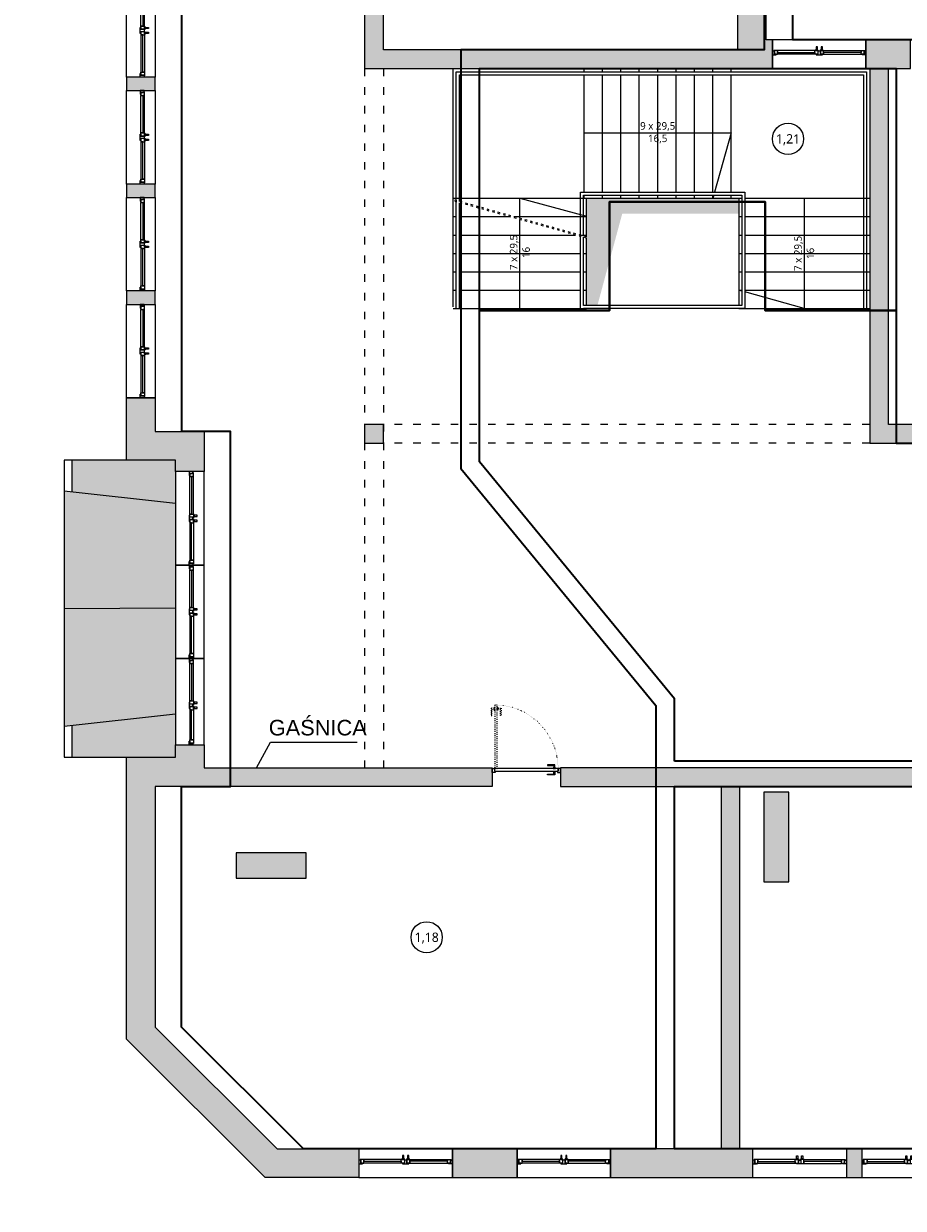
# Model space of a CAD drawing. Header units: millimetres. Extents: x -221 to 149158, y -114258 to 0.
# Tile 151 of 219: x 94628 to 96039, y -54847 to -52946. Entities that reach past the tile are written whole.
import ezdxf
from ezdxf.enums import TextEntityAlignment as Align

# ---------------------------------------------------------------- set-up
doc = ezdxf.new("R2010")
doc.units = ezdxf.units.MM
doc.linetypes.add('ACAD_ISO03W100', pattern=[30, 12, -18])
doc.linetypes.add('ACAD_ISO07W100', pattern=[3, 0, -3])
doc.layers.get('0').update_dxf_attribs({"lineweight": 0})
doc.layers.add('A-przekrycieram.ART', color=7, linetype='Continuous', lineweight=0, true_color=0xffffff)
for name, color, linetype, lineweight in [('opis..KF', 250, 'Continuous', 15), ('powierzchnie', 21, 'Continuous', 50), ('stolarka_arch', 250, 'Continuous', 5), ('wymiar..KF', 12, 'Continuous', 5), ('wyp dach..KF', 250, 'Continuous', 0), ('wypełnienie istn..KF', 250, 'Continuous', 0), ('ściana pro..KF', 222, 'Continuous', 30), ('ściany ist..KF', 61, 'Continuous', 5)]:
    doc.layers.add(name, color=color, linetype=linetype, lineweight=lineweight)
doc.styles.add('ARCH', font='segoeuil.ttf')
doc.styles.add('DIM', font='simplex.shx', dxfattribs={"width": 0.6})
doc.styles.get("Standard").update_dxf_attribs({"font": 'arial.ttf'})
doc.dimstyles.new('100-STD', dxfattribs={"dimscale": 10, "dimtxt": 1.3, "dimasz": 0.15, "dimexe": 5, "dimexo": 10, "dimgap": 0.4, "dimtad": 1, "dimdec": 1, "dimrnd": 0.5, "dimdsep": 46, "dimtxsty": 'DIM', "dimblk": 'KR21', "dimcen": 1, "dimdle": 10, "dimse1": 1, "dimse2": 1, "dimclrd": 256, "dimclre": 256, "dimclrt": 256, "dimadec": 0, "dimazin": 0, "dimtfac": 1, "dimtdec": 1, "dimtmove": 2, "dimatfit": 3, "dimldrblk": 'KR21', "dimfxl": 1, "dimtvp": 5.6, "dimtolj": 1, "dimtzin": 2, "dimarcsym": 0})

# ---------------------------------------------------------------- blocks, each defined once
blk = doc.blocks.new('KR21')
at = {"ltscale": 100}
blk.add_line((0, -5), (0, 5), dxfattribs=at)
at = {"ltscale": 100, "const_width": 0.84}
blk.add_lwpolyline([(-2.5, -2.5), (2.6, 2.6)], dxfattribs=at)
blk = doc.blocks.new('*D582')
at = {"layer": 'Defpoints', "color": 0, "linetype": 'ByBlock', "transparency": 16777216}
for p in [(0, -54123.3), (135331.4, -54123.3), (135533.8, -54575.5)]:
    blk.add_point(p, dxfattribs=at)
at = {"layer": 'wymiar..KF', "linetype": 'Continuous', "lineweight": -2, "transparency": 16777216}
blk.add_line((135331.4, -54574), (135331.4, -54124.8), dxfattribs=at)
at = {"layer": 'wymiar..KF', "linetype": 'ByBlock', "lineweight": -2, "transparency": 16777216, "xscale": 1.5, "yscale": 1.5, "zscale": 1.5}
for p, rotation in [((135331.4, -54123.3), 90), ((135331.4, -54575.5), 270)]:
    blk.add_blockref('KR21', p, dxfattribs=dict(at, rotation=rotation))
at = {"layer": 'wymiar..KF', "linetype": 'ByBlock', "transparency": 16777216, "insert": (135320.9, -54349.4), "char_height": 13, "attachment_point": 5, "rotation": 90, "style": 'DIM'}
blk.add_mtext('\\A1;452', dxfattribs=at)
blk = doc.blocks.new('*D583')
at = {"layer": 'Defpoints', "color": 0, "linetype": 'ByBlock', "transparency": 16777216}
for p in [(-202.4, -53646.3), (135612.3, -53646.3), (0, -54123.3)]:
    blk.add_point(p, dxfattribs=at)
at = {"layer": 'wymiar..KF', "linetype": 'Continuous', "lineweight": -2, "transparency": 16777216}
blk.add_line((-202.4, -54121.8), (-202.4, -53647.8), dxfattribs=at)
at = {"layer": 'wymiar..KF', "linetype": 'ByBlock', "lineweight": -2, "transparency": 16777216, "xscale": 1.5, "yscale": 1.5, "zscale": 1.5}
for p, rotation in [((-202.4, -53646.3), 90), ((-202.4, -54123.3), 270)]:
    blk.add_blockref('KR21', p, dxfattribs=dict(at, rotation=rotation))
at = {"layer": 'wymiar..KF', "linetype": 'ByBlock', "transparency": 16777216, "insert": (-212.9, -53884.8), "char_height": 13, "attachment_point": 5, "rotation": 90, "style": 'DIM'}
blk.add_mtext('\\A1;477', dxfattribs=at)
blk = doc.blocks.new('*U977')
at = {"layer": 'stolarka_arch', "lineweight": 0}
blk.add_lwpolyline([(0, 0), (150, 0), (150, -46), (0, -46)], close=True, dxfattribs=at)
at = {"layer": 'stolarka_arch'}
for points in [[(0, -22), (6, -22), (6, -23), (3, -23), (3, -28), (0, -28)], [(3, -23), (8, -23), (8, -29), (2, -29), (2, -28), (3, -28)], [(8, -26), (68, -26), (68, -23), (8, -23)], [(8, -26), (68, -26), (68, -29), (8, -29)], [(73, -23), (68, -23), (68, -29), (74, -29), (74, -28), (73, -28)], [(73, -30), (69, -30), (69, -29), (73, -29)], [(70, -22), (80, -22), (80, -23), (77, -23), (77, -28), (73, -28), (73, -23), (70, -23)], [(72, -35), (70, -35), (70, -30), (72, -30)], [(77, -23), (82, -23), (82, -29), (76, -29), (76, -28), (77, -28)], [(81, -30), (77, -30), (77, -29), (81, -29)], [(80, -35), (78, -35), (78, -30), (80, -30)], [(142, -26), (82, -26), (82, -23), (142, -23)], [(142, -26), (82, -26), (82, -29), (142, -29)], [(147, -23), (142, -23), (142, -29), (148, -29), (148, -28), (147, -28)], [(150, -22), (144, -22), (144, -23), (147, -23), (147, -28), (150, -28)]]:
    blk.add_lwpolyline(points, close=True, dxfattribs=at)
blk = doc.blocks.new('*U1057')
at = {"layer": 'stolarka_arch', "lineweight": 0}
blk.add_lwpolyline([(0, 0), (150, 0), (150, -46), (0, -46)], close=True, dxfattribs=at)
at = {"layer": 'stolarka_arch'}
for points in [[(0, -22), (6, -22), (6, -23), (3, -23), (3, -28), (0, -28)], [(3, -23), (8, -23), (8, -29), (2, -29), (2, -28), (3, -28)], [(8, -26), (68, -26), (68, -23), (8, -23)], [(8, -26), (68, -26), (68, -29), (8, -29)], [(73, -23), (68, -23), (68, -29), (74, -29), (74, -28), (73, -28)], [(73, -30), (69, -30), (69, -29), (73, -29)], [(70, -22), (80, -22), (80, -23), (77, -23), (77, -28), (73, -28), (73, -23), (70, -23)], [(72, -35), (70, -35), (70, -30), (72, -30)], [(77, -23), (82, -23), (82, -29), (76, -29), (76, -28), (77, -28)], [(81, -30), (77, -30), (77, -29), (81, -29)], [(80, -35), (78, -35), (78, -30), (80, -30)], [(142, -26), (82, -26), (82, -23), (142, -23)], [(142, -26), (82, -26), (82, -29), (142, -29)], [(147, -23), (142, -23), (142, -29), (148, -29), (148, -28), (147, -28)], [(150, -22), (144, -22), (144, -23), (147, -23), (147, -28), (150, -28)]]:
    blk.add_lwpolyline(points, close=True, dxfattribs=at)
blk = doc.blocks.new('*U1058')
at = {"layer": 'stolarka_arch', "lineweight": 0}
blk.add_lwpolyline([(0, 0), (150, 0), (150, -46), (0, -46)], close=True, dxfattribs=at)
at = {"layer": 'stolarka_arch'}
for points in [[(0, -22), (6, -22), (6, -23), (3, -23), (3, -28), (0, -28)], [(3, -23), (8, -23), (8, -29), (2, -29), (2, -28), (3, -28)], [(8, -26), (68, -26), (68, -23), (8, -23)], [(8, -26), (68, -26), (68, -29), (8, -29)], [(73, -23), (68, -23), (68, -29), (74, -29), (74, -28), (73, -28)], [(73, -30), (69, -30), (69, -29), (73, -29)], [(70, -22), (80, -22), (80, -23), (77, -23), (77, -28), (73, -28), (73, -23), (70, -23)], [(72, -35), (70, -35), (70, -30), (72, -30)], [(77, -23), (82, -23), (82, -29), (76, -29), (76, -28), (77, -28)], [(81, -30), (77, -30), (77, -29), (81, -29)], [(80, -35), (78, -35), (78, -30), (80, -30)], [(142, -26), (82, -26), (82, -23), (142, -23)], [(142, -26), (82, -26), (82, -29), (142, -29)], [(147, -23), (142, -23), (142, -29), (148, -29), (148, -28), (147, -28)], [(150, -22), (144, -22), (144, -23), (147, -23), (147, -28), (150, -28)]]:
    blk.add_lwpolyline(points, close=True, dxfattribs=at)
blk = doc.blocks.new('*U1059')
at = {"layer": 'stolarka_arch', "lineweight": 0}
blk.add_lwpolyline([(0, 0), (138.4, 0), (138.4, -46), (0, -46)], close=True, dxfattribs=at)
at = {"layer": 'stolarka_arch'}
for points in [[(0, -22), (6, -22), (6, -23), (3, -23), (3, -28), (0, -28)], [(3, -23), (8, -23), (8, -29), (2, -29), (2, -28), (3, -28)], [(8, -26), (68, -26), (68, -23), (8, -23)], [(8, -26), (68, -26), (68, -29), (8, -29)], [(73, -23), (68, -23), (68, -29), (74, -29), (74, -28), (73, -28)], [(73, -30), (69, -30), (69, -29), (73, -29)], [(70, -22), (80, -22), (80, -23), (77, -23), (77, -28), (73, -28), (73, -23), (70, -23)], [(72, -35), (70, -35), (70, -30), (72, -30)], [(77, -23), (82, -23), (82, -29), (76, -29), (76, -28), (77, -28)], [(81, -30), (77, -30), (77, -29), (81, -29)], [(80, -35), (78, -35), (78, -30), (80, -30)], [(130.4, -26), (82, -26), (82, -23), (130.4, -23)], [(130.4, -26), (82, -26), (82, -29), (130.4, -29)], [(135.4, -23), (130.4, -23), (130.4, -29), (136.4, -29), (136.4, -28), (135.4, -28)], [(138.4, -22), (132.4, -22), (132.4, -23), (135.4, -23), (135.4, -28), (138.4, -28)]]:
    blk.add_lwpolyline(points, close=True, dxfattribs=at)
blk = doc.blocks.new('*U650')
at = {"layer": 'stolarka_arch', "linetype": 'ACAD_ISO03W100', "lineweight": 0, "ltscale": 0.1}
for points in [[(3.5, 97), (-1.5, 97), (-1.5, 85), (-0.5, 85), (-0.5, 95), (3.5, 95)], [(3.5, 98), (3.5, 94), (4.5, 94), (4.5, 98)], [(4.5, 102), (4.5, 0), (8.5, 0), (8.5, 102)], [(9.5, 98), (9.5, 94), (8.5, 94), (8.5, 98)], [(9.5, 97), (14.5, 97), (14.5, 85), (13.5, 85), (13.5, 95), (9.5, 95)]]:
    blk.add_lwpolyline(points, close=True, dxfattribs=at)
at = {"layer": 'stolarka_arch'}
for points in [[(5, -4), (5, -6), (0, -6), (0, 0), (4, 0), (4, -4), (5, -4)], [(106, 0), (4, 0), (4, -4), (106, -4)], [(101, 1), (101, 6), (89, 6), (89, 5), (99, 5), (99, 1)], [(102, 1), (98, 1), (98, 0), (102, 0)], [(105, -4), (105, -6), (110, -6), (110, 0), (106, 0), (106, -4), (105, -4)], [(101, -5), (101, -10), (89, -10), (89, -9), (99, -9), (99, -5)], [(102, -5), (98, -5), (98, -4), (102, -4)]]:
    blk.add_lwpolyline(points, close=True, dxfattribs=at)
blk.add_circle((4, 0.5), 0.5, dxfattribs=at)
at = {"layer": 'stolarka_arch', "linetype": 'ACAD_ISO07W100', "lineweight": 0, "ltscale": 0.5}
blk.add_arc((4, 0), 102, 0, 89.6506, dxfattribs=at)
blk = doc.blocks.new('*U1005')
at = {"layer": 'stolarka_arch', "lineweight": 0}
blk.add_lwpolyline([(0, 0), (150, 0), (150, -46.4), (0, -46.4)], close=True, dxfattribs=at)
at = {"layer": 'stolarka_arch'}
for points in [[(0, -22), (6, -22), (6, -23), (3, -23), (3, -28), (0, -28)], [(3, -23), (8, -23), (8, -29), (2, -29), (2, -28), (3, -28)], [(8, -26), (68, -26), (68, -23), (8, -23)], [(8, -26), (68, -26), (68, -29), (8, -29)], [(73, -23), (68, -23), (68, -29), (74, -29), (74, -28), (73, -28)], [(73, -30), (69, -30), (69, -29), (73, -29)], [(70, -22), (80, -22), (80, -23), (77, -23), (77, -28), (73, -28), (73, -23), (70, -23)], [(72, -35), (70, -35), (70, -30), (72, -30)], [(77, -23), (82, -23), (82, -29), (76, -29), (76, -28), (77, -28)], [(81, -30), (77, -30), (77, -29), (81, -29)], [(80, -35), (78, -35), (78, -30), (80, -30)], [(142, -26), (82, -26), (82, -23), (142, -23)], [(142, -26), (82, -26), (82, -29), (142, -29)], [(147, -23), (142, -23), (142, -29), (148, -29), (148, -28), (147, -28)], [(150, -22), (144, -22), (144, -23), (147, -23), (147, -28), (150, -28)]]:
    blk.add_lwpolyline(points, close=True, dxfattribs=at)
blk = doc.blocks.new('*U1007')
at = {"layer": 'stolarka_arch', "lineweight": 0}
blk.add_lwpolyline([(0, 0), (150, 0), (150, -46.4), (0, -46.4)], close=True, dxfattribs=at)
at = {"layer": 'stolarka_arch'}
for points in [[(0, -22), (6, -22), (6, -23), (3, -23), (3, -28), (0, -28)], [(3, -23), (8, -23), (8, -29), (2, -29), (2, -28), (3, -28)], [(8, -26), (68, -26), (68, -23), (8, -23)], [(8, -26), (68, -26), (68, -29), (8, -29)], [(73, -23), (68, -23), (68, -29), (74, -29), (74, -28), (73, -28)], [(73, -30), (69, -30), (69, -29), (73, -29)], [(70, -22), (80, -22), (80, -23), (77, -23), (77, -28), (73, -28), (73, -23), (70, -23)], [(72, -35), (70, -35), (70, -30), (72, -30)], [(77, -23), (82, -23), (82, -29), (76, -29), (76, -28), (77, -28)], [(81, -30), (77, -30), (77, -29), (81, -29)], [(80, -35), (78, -35), (78, -30), (80, -30)], [(142, -26), (82, -26), (82, -23), (142, -23)], [(142, -26), (82, -26), (82, -29), (142, -29)], [(147, -23), (142, -23), (142, -29), (148, -29), (148, -28), (147, -28)], [(150, -22), (144, -22), (144, -23), (147, -23), (147, -28), (150, -28)]]:
    blk.add_lwpolyline(points, close=True, dxfattribs=at)
blk = doc.blocks.new('*U985')
at = {"layer": 'stolarka_arch', "lineweight": 0}
blk.add_lwpolyline([(0, 0), (150, 0), (150, -46), (0, -46)], close=True, dxfattribs=at)
at = {"layer": 'stolarka_arch'}
for points in [[(0, -22), (6, -22), (6, -23), (3, -23), (3, -28), (0, -28)], [(3, -23), (8, -23), (8, -29), (2, -29), (2, -28), (3, -28)], [(8, -26), (68, -26), (68, -23), (8, -23)], [(8, -26), (68, -26), (68, -29), (8, -29)], [(73, -23), (68, -23), (68, -29), (74, -29), (74, -28), (73, -28)], [(73, -30), (69, -30), (69, -29), (73, -29)], [(70, -22), (80, -22), (80, -23), (77, -23), (77, -28), (73, -28), (73, -23), (70, -23)], [(72, -35), (70, -35), (70, -30), (72, -30)], [(77, -23), (82, -23), (82, -29), (76, -29), (76, -28), (77, -28)], [(81, -30), (77, -30), (77, -29), (81, -29)], [(80, -35), (78, -35), (78, -30), (80, -30)], [(142, -26), (82, -26), (82, -23), (142, -23)], [(142, -26), (82, -26), (82, -29), (142, -29)], [(147, -23), (142, -23), (142, -29), (148, -29), (148, -28), (147, -28)], [(150, -22), (144, -22), (144, -23), (147, -23), (147, -28), (150, -28)]]:
    blk.add_lwpolyline(points, close=True, dxfattribs=at)
blk = doc.blocks.new('*U1019')
at = {"layer": 'stolarka_arch', "lineweight": 0}
blk.add_lwpolyline([(0, 0), (150, 0), (150, -46), (0, -46)], close=True, dxfattribs=at)
at = {"layer": 'stolarka_arch'}
for points in [[(0, -22), (6, -22), (6, -23), (3, -23), (3, -28), (0, -28)], [(3, -23), (8, -23), (8, -29), (2, -29), (2, -28), (3, -28)], [(8, -26), (68, -26), (68, -23), (8, -23)], [(8, -26), (68, -26), (68, -29), (8, -29)], [(73, -23), (68, -23), (68, -29), (74, -29), (74, -28), (73, -28)], [(73, -30), (69, -30), (69, -29), (73, -29)], [(70, -22), (80, -22), (80, -23), (77, -23), (77, -28), (73, -28), (73, -23), (70, -23)], [(72, -35), (70, -35), (70, -30), (72, -30)], [(77, -23), (82, -23), (82, -29), (76, -29), (76, -28), (77, -28)], [(81, -30), (77, -30), (77, -29), (81, -29)], [(80, -35), (78, -35), (78, -30), (80, -30)], [(142, -26), (82, -26), (82, -23), (142, -23)], [(142, -26), (82, -26), (82, -29), (142, -29)], [(147, -23), (142, -23), (142, -29), (148, -29), (148, -28), (147, -28)], [(150, -22), (144, -22), (144, -23), (147, -23), (147, -28), (150, -28)]]:
    blk.add_lwpolyline(points, close=True, dxfattribs=at)
blk = doc.blocks.new('*U1027')
at = {"layer": 'stolarka_arch', "lineweight": 0}
blk.add_lwpolyline([(0, 0), (150, 0), (150, -46), (0, -46)], close=True, dxfattribs=at)
at = {"layer": 'stolarka_arch'}
for points in [[(0, -22), (6, -22), (6, -23), (3, -23), (3, -28), (0, -28)], [(3, -23), (8, -23), (8, -29), (2, -29), (2, -28), (3, -28)], [(8, -26), (68, -26), (68, -23), (8, -23)], [(8, -26), (68, -26), (68, -29), (8, -29)], [(73, -23), (68, -23), (68, -29), (74, -29), (74, -28), (73, -28)], [(73, -30), (69, -30), (69, -29), (73, -29)], [(70, -22), (80, -22), (80, -23), (77, -23), (77, -28), (73, -28), (73, -23), (70, -23)], [(72, -35), (70, -35), (70, -30), (72, -30)], [(77, -23), (82, -23), (82, -29), (76, -29), (76, -28), (77, -28)], [(81, -30), (77, -30), (77, -29), (81, -29)], [(80, -35), (78, -35), (78, -30), (80, -30)], [(142, -26), (82, -26), (82, -23), (142, -23)], [(142, -26), (82, -26), (82, -29), (142, -29)], [(147, -23), (142, -23), (142, -29), (148, -29), (148, -28), (147, -28)], [(150, -22), (144, -22), (144, -23), (147, -23), (147, -28), (150, -28)]]:
    blk.add_lwpolyline(points, close=True, dxfattribs=at)
blk = doc.blocks.new('nr pom')
at = {"layer": 'opis..KF', "lineweight": 20}
blk.add_circle((0, 0), 25, dxfattribs=at)
at = {"layer": 'opis..KF', "style": 'ARCH'}
blk.add_attdef('00', text='', height=15, dxfattribs=at).set_placement((0, 0), align=Align.MIDDLE_CENTER)
blk = doc.blocks.new('*U1674')
at = {"layer": 'A-przekrycieram.ART'}
h = blk.add_hatch(color=256, dxfattribs=at)
h.dxf.hatch_style = 1
h.paths.add_polyline_path([(0, 4200), (5940, 4200), (5940, 0), (0, 0)])
h.paths.add_polyline_path([(200, 4100), (5840, 4100), (5840, 100), (200, 100)], flags=16)

msp = doc.modelspace()

# ---------------------------------------------------------------- hatches: boundary and pattern name
at = {"layer": 'wyp dach..KF', "lineweight": 5, "true_color": 0xc8c8c8}
h = msp.add_hatch(color=9, dxfattribs=at)
h.dxf.hatch_style = 1
h.paths.add_polyline_path([(95768.92, -53226.22), (95530.92, -53226.22), (95530.92, -53398.29), (95548.24, -53398.29), (95587.97, -53251.29), (95774.91, -53251.29), (95774.91, -53226.22)])
h = msp.add_hatch(color=9, dxfattribs=at)
h.dxf.hatch_style = 1
h.paths.add_polyline_path([(94871.35, -53715.74), (94693.06, -53695.74), (94693.06, -53884.79), (94871.35, -53884.3)])
h.paths.add_polyline_path([(94871.35, -53646.29), (94705.06, -53646.29), (94705.06, -53697.09), (94871.35, -53715.74)])
at = {"layer": 'wyp dach..KF', "lineweight": 5, "true_color": 0x646464}
h = msp.add_hatch(color=251, dxfattribs=at)
h.dxf.hatch_style = 1
h.paths.add_polyline_path([(94871.35, -53884.3), (94693.06, -53884.79), (94693.06, -54073.29), (94871.35, -54053.29)])
h.paths.add_polyline_path([(94871.35, -54053.29), (94705.06, -54071.95), (94705.06, -54123.29), (94871.34, -54123.29)])
at = {"layer": 'wypełnienie istn..KF', "true_color": 0xc8c8c8}
h = msp.add_hatch(color=9, dxfattribs=at)
h.dxf.hatch_style = 1
h.paths.add_polyline_path([(95819.07, -51363.29), (94793.07, -51363.29), (94793.07, -52196.19), (94839.07, -52196.19), (94839.07, -52000.29), (94943.07, -52000.29), (94943.07, -51970.29), (94943.07, -51959.29), (94839.07, -51959.29), (94839.07, -51409.29), (95773.07, -51409.29), (95773.07, -51970.29), (95566.62, -51970.29), (95566.62, -52000.29), (95773.07, -52000.29), (95773.07, -52152.78), (95819.07, -52152.78)])
h.paths.add_polyline_path([(95566.62, -51958.27), (95363.62, -51958.27), (95363.62, -52014.27), (95566.62, -52014.27)], flags=17)
h.paths.add_polyline_path([(95363.62, -51970.29), (95063.03, -51970.29), (95063.03, -52000.29), (95174.91, -52000.29), (95174.91, -52256.82), (95204.91, -52256.82), (95204.91, -52000.29), (95363.62, -52000.29)])
h.paths.add_polyline_path([(94953.04, -51970.29), (94943.07, -51970.29), (94943.07, -52000.29), (94953.04, -52000.29)], flags=17)
h.paths.add_polyline_path([(94839.07, -52346.19), (94793.07, -52346.19), (94793.07, -52367.67), (94839.07, -52367.67)])
h.paths.add_polyline_path([(94839.07, -52517.67), (94793.07, -52517.67), (94793.07, -52539.15), (94839.07, -52539.15)])
h.paths.add_polyline_path([(94839.07, -52689.15), (94793.07, -52689.15), (94793.07, -52710.63), (94839.07, -52710.63)])
h.paths.add_polyline_path([(94839.07, -52860.63), (94793.07, -52860.63), (94793.07, -52882.1), (94839.07, -52882.1)])
h.paths.add_polyline_path([(94839.07, -53032.1), (94793.07, -53032.1), (94793.07, -53053.58), (94839.07, -53053.58)])
h.paths.add_polyline_path([(94839.07, -53203.58), (94793.07, -53203.58), (94793.07, -53225.06), (94839.07, -53225.06)])
h.paths.add_polyline_path([(94839.07, -53375.06), (94793.07, -53375.06), (94793.07, -53396.54), (94839.07, -53396.54)])
h.paths.add_polyline_path([(94839.07, -53546.54), (94793.07, -53546.54), (94793.07, -53646.29), (94871.35, -53646.29), (94871.35, -53664.91), (94917.35, -53664.91), (94917.35, -53600.29), (94839.07, -53600.29)])
h.paths.add_polyline_path([(95204.91, -53589.29), (95174.91, -53589.29), (95174.91, -53619.29), (95204.91, -53619.29)])
h.paths.add_polyline_path([(95379.17, -54140.29), (94917.35, -54140.29), (94917.35, -54103.29), (94871.35, -54103.29), (94871.35, -54123.29), (94792.89, -54123.29), (94792.89, -54575.52), (95015.63, -54797.35), (95165.58, -54797.35), (95165.58, -54751.35), (95034.63, -54751.35), (94838.89, -54556.41), (94838.89, -54170.3), (95379.17, -54170.3)])
h.paths.add_polyline_path([(95081.07, -54276.32), (94969.07, -54276.32), (94969.07, -54317.32), (95081.07, -54317.32)], flags=17)
h.paths.add_polyline_path([(95419.38, -54751.35), (95315.58, -54751.35), (95315.58, -54797.35), (95419.38, -54797.35)])
h.paths.add_polyline_path([(95797.5, -54751.32), (95776.89, -54751.32), (95776.89, -54170.3), (96189.72, -54170.3), (96189.72, -54140.29), (95489.17, -54140.29), (95489.17, -54170.3), (95746.89, -54170.3), (95746.92, -54751.32), (95569.38, -54751.32), (95569.38, -54797.32), (95797.5, -54797.32)])
h.paths.add_polyline_path([(95855.41, -54179.3), (95814.91, -54179.3), (95814.91, -54323.3), (95855.41, -54323.3)], flags=17)
h.paths.add_polyline_path([(95972.61, -54751.31), (95947.5, -54751.31), (95947.5, -54797.31), (95972.61, -54797.31)], flags=17)
h.paths.add_polyline_path([(96147.72, -54751.31), (96122.61, -54751.31), (96122.61, -54797.31), (96147.72, -54797.31)], flags=17)
h.paths.add_polyline_path([(96322.83, -54751.3), (96297.72, -54751.3), (96297.72, -54797.3), (96322.83, -54797.3)])
h.paths.add_polyline_path([(96530.27, -54751.29), (96523.96, -54751.59), (96523.96, -54453.3), (96568.41, -54453.3), (96568.41, -54276), (96523.96, -54276), (96523.96, -54179.3), (96496.96, -54179.3), (96496.96, -54751.29), (96472.83, -54751.3), (96472.83, -54797.68), (96508.57, -54797.29), (96520.04, -54811.21), (96555.39, -54782.02)])
h.paths.add_polyline_path([(96733.72, -54927.58), (96699.25, -54897.02), (96673.91, -54925.61), (96650.9, -54897.69), (96615.43, -54926.97), (96672.63, -54996.39)])
h.paths.add_polyline_path([(96872.43, -54751.27), (96862.71, -54751.27), (96862.68, -54170.3), (97191.57, -54170.3), (97191.57, -54140.29), (96808.29, -54140.29), (96808.29, -54170.3), (96835.68, -54170.3), (96835.68, -54751.28), (96828.47, -54751.28), (96798.79, -54784.76), (96833.26, -54815.36), (96849.16, -54797.28), (96872.43, -54797.27)])
h.paths.add_polyline_path([(97047.54, -54751.27), (97022.43, -54751.27), (97022.43, -54797.27), (97047.54, -54797.27)], flags=17)
h.paths.add_polyline_path([(97222.64, -54751.26), (97197.54, -54751.26), (97197.54, -54797.26), (97222.64, -54797.26)])
h.paths.add_polyline_path([(97397.75, -54751.25), (97372.64, -54751.25), (97372.64, -54797.25), (97397.75, -54797.25)], flags=17)
h.paths.add_polyline_path([(97665.99, -54170.3), (98022.84, -54170.3), (98022.84, -54140.29), (98020.65, -54140.29), (97301.57, -54140.29), (97301.57, -54170.3), (97635.99, -54170.3), (97635.99, -54751.25), (97547.75, -54751.25), (97547.75, -54797.25), (97619.99, -54797.24), (97619.99, -54924.3), (97689.99, -54924.3), (97689.99, -54878.3), (97665.99, -54878.3)])
h.paths.add_polyline_path([(97886.32, -54878.3), (97839.99, -54878.3), (97839.99, -54924.3), (97886.32, -54924.3)], flags=17)
h.paths.add_polyline_path([(98082.65, -54878.3), (98036.32, -54878.3), (98036.32, -54924.3), (98082.65, -54924.3)])
h.paths.add_polyline_path([(98278.98, -54878.3), (98232.65, -54878.3), (98232.65, -54924.3), (98278.98, -54924.3)], flags=17)
h.paths.add_polyline_path([(98499.1, -54804.3), (98523.75, -54804.3), (98523.75, -54758.3), (98483.37, -54758.3), (98483.37, -54170.3), (98763.13, -54170.3), (98763.13, -54140.29), (98132.84, -54140.29), (98132.84, -54170.3), (98452.99, -54170.3), (98452.99, -54878.3), (98428.99, -54878.3), (98428.99, -54924.3), (98498.99, -54924.3)])
h.paths.add_polyline_path([(98698.86, -54758.3), (98673.75, -54758.3), (98673.75, -54804.3), (98698.86, -54804.3)], flags=17)
h.paths.add_polyline_path([(98873.97, -54758.31), (98848.86, -54758.31), (98848.86, -54804.31), (98873.97, -54804.31)])
h.paths.add_polyline_path([(99049.07, -54758.32), (99023.97, -54758.32), (99023.97, -54804.32), (99049.07, -54804.32)], flags=17)
h.paths.add_polyline_path([(99261.68, -54758.3), (99255.37, -54758.3), (99255.37, -54170.3), (99311.37, -54170.3), (99311.37, -54140.29), (98873.13, -54140.29), (98873.13, -54170.3), (99228.37, -54170.3), (99228.37, -54758.31), (99199.07, -54758.32), (99199.07, -54804.32), (99241.01, -54804.32), (99256.75, -54822.07), (99291.3, -54791.7)])
h.paths.add_polyline_path([(99474.65, -54933.92), (99439.18, -54904.63), (99416.17, -54932.55), (99390.83, -54903.96), (99356.41, -54934.48), (99417.45, -55003.33)])
h.paths.add_polyline_path([(99724.54, -54758.3), (99594.09, -54758.3), (99594.09, -54170.3), (99951.32, -54170.3), (99951.32, -54140.29), (99421.4, -54140.29), (99421.4, -54170.3), (99567.09, -54170.3), (99567.09, -54758.3), (99559.76, -54758.3), (99534.57, -54788.86), (99570.04, -54818.15), (99581.46, -54804.3), (99724.54, -54804.3)])
h.paths.add_polyline_path([(99977.45, -54758.3), (99874.54, -54758.3), (99874.54, -54804.3), (99977.45, -54804.3)])
h.paths.add_polyline_path([(100224.61, -54758.3), (100127.45, -54758.3), (100127.45, -54804.3), (100224.61, -54804.3)], flags=17)
h.paths.add_polyline_path([(100466.02, -54758.3), (100374.61, -54758.3), (100374.61, -54804.3), (100466.02, -54804.3)], flags=17)
h.paths.add_polyline_path([(100804.82, -54758.3), (100686.95, -54758.3), (100686.95, -54170.29), (100726.39, -54170.3), (100726.39, -54140.29), (100061.38, -54140.29), (100061.38, -54170.3), (100669.09, -54170.3), (100669.09, -54758.3), (100616.02, -54758.3), (100616.02, -54804.3), (100804.82, -54804.3)])
h.paths.add_polyline_path([(101259.95, -54582.38), (101259.95, -54123.81), (101169.95, -54123.81), (101169.95, -54110.8), (101123.95, -54110.8), (101123.95, -54140.29), (100963.95, -54140.29), (100963.95, -54170.3), (101213.95, -54169.81), (101213.95, -54563.29), (101018.44, -54758.3), (100954.82, -54758.3), (100954.82, -54804.3), (101037.46, -54804.3)])
h.paths.add_polyline_path([(100963.95, -54131.79), (100852.95, -54131.79), (100852.95, -54140.29), (100852.95, -54172.29), (100963.95, -54172.29), (100963.95, -54170.3)])
h.paths.add_polyline_path([(100852.95, -54140.29), (100836.39, -54140.29), (100836.39, -54170.3), (100852.95, -54170.3)])
h.paths.add_polyline_path([(101257.95, -53585.69), (101211.95, -53585.69), (101211.95, -53609.29), (100429.95, -53609.29), (100429.95, -53386.18), (100399.95, -53386.18), (100399.95, -53649.29), (101123.95, -53649.29), (101123.95, -53672.42), (101169.95, -53672.42), (101169.95, -53655.29), (101257.95, -53655.29)])
h.paths.add_polyline_path([(99886.95, -53589.29), (99856.95, -53589.29), (99856.95, -53619.29), (99886.95, -53619.29)])
h.paths.add_polyline_path([(101257.95, -53209.01), (101211.95, -53209.01), (101211.95, -53257.37), (101257.95, -53257.37)], flags=17)
h.paths.add_polyline_path([(101257.95, -53407.37), (101211.95, -53407.37), (101211.95, -53435.69), (101257.95, -53435.69)], flags=17)
h.paths.add_polyline_path([(101257.95, -52987.29), (101045.95, -52987.29), (101045.95, -52930.84), (100999.95, -52930.84), (100999.95, -53003.29), (100434.45, -53003.29), (100434.45, -53010.79), (100399.95, -53010.79), (100399.95, -53276.18), (100429.95, -53276.18), (100429.95, -53033.29), (101211.95, -53033.29), (101211.95, -53059.01), (101257.95, -53059.01)])
h.paths.add_polyline_path([(100434.45, -52804.79), (100393.95, -52804.79), (100393.95, -53010.79), (100434.45, -53010.79)])
h.paths.add_polyline_path([(100429.95, -52678.78), (100399.95, -52678.78), (100399.95, -52804.79), (100429.95, -52804.79)])
h.paths.add_polyline_path([(101045.95, -52755.84), (100999.95, -52755.84), (100999.95, -52780.84), (101045.95, -52780.84)])
h.paths.add_polyline_path([(101045.95, -52580.84), (100999.95, -52580.84), (100999.95, -52605.84), (101045.95, -52605.84)])
h.paths.add_polyline_path([(101045.95, -52351.74), (100999.95, -52351.74), (100999.95, -52355.37), (100429.95, -52355.37), (100429.95, -52242.79), (100420.45, -52242.79), (100420.45, -52201.29), (100429.95, -52201.29), (100429.95, -51833.89), (100399.95, -51833.89), (100399.95, -52568.78), (100429.95, -52568.78), (100429.95, -52376.79), (100999.95, -52376.79), (100999.95, -52430.84), (101045.95, -52430.84)])
h.paths.add_polyline_path([(100565.45, -52201.29), (100420.45, -52201.29), (100420.45, -52242.79), (100565.45, -52242.79)], flags=17)
h.paths.add_polyline_path([(101045.95, -52179.79), (100999.95, -52179.79), (100999.95, -52201.74), (101045.95, -52201.74)], flags=17)
h.paths.add_polyline_path([(101045.95, -52007.83), (100999.95, -52007.83), (100999.95, -52029.79), (101045.95, -52029.79)], flags=17)
h.paths.add_polyline_path([(101045.95, -51835.87), (100999.95, -51835.87), (100999.95, -51857.83), (101045.95, -51857.83)], flags=17)
h.paths.add_polyline_path([(101045.95, -51619.37), (100999.95, -51619.37), (100999.95, -51685.87), (101045.95, -51685.87)], flags=17)
h.paths.add_polyline_path([(101045.95, -51363.29), (99241.95, -51363.29), (99241.95, -51469.37), (99287.95, -51469.37), (99287.95, -51409.29), (99857.95, -51409.29), (99857.95, -51609.29), (99857.95, -51649.79), (99857.95, -51724.07), (99887.95, -51724.07), (99887.95, -51409.29), (100399.95, -51409.29), (100399.95, -51724.07), (100429.95, -51724.07), (100429.95, -51409.29), (100999.95, -51409.29), (100999.95, -51469.37), (101045.95, -51469.37)])
h.paths.add_polyline_path([(99554.95, -51634.79), (99287.95, -51634.79), (99287.95, -51619.37), (99241.95, -51619.37), (99241.95, -51685.87), (99287.95, -51685.87), (99287.95, -51649.79), (99554.95, -51649.79)], flags=17)
h.paths.add_polyline_path([(99857.95, -51609.29), (99773.95, -51609.29), (99773.95, -51649.79), (99857.95, -51649.79)], flags=17)
h.paths.add_polyline_path([(99666.95, -51609.29), (99554.95, -51609.29), (99554.95, -51649.79), (99666.95, -51649.79)], flags=17)
h.paths.add_polyline_path([(99287.95, -52351.74), (99241.95, -52351.74), (99241.95, -52373.7), (99287.95, -52373.7)])
h.paths.add_polyline_path([(99287.95, -52179.79), (99241.95, -52179.79), (99241.95, -52201.74), (99287.95, -52201.74)])
h.paths.add_polyline_path([(99287.95, -52007.83), (99241.95, -52007.83), (99241.95, -52029.79), (99287.95, -52029.79)])
h.paths.add_polyline_path([(99287.95, -51835.87), (99241.95, -51835.87), (99241.95, -51857.83), (99287.95, -51857.83)])
h.paths.add_polyline_path([(99923.95, -51997.29), (99887.95, -51997.29), (99883.95, -51997.29), (99883.95, -52142.29), (99923.95, -52142.29)])
h.paths.add_polyline_path([(99883.95, -51997.29), (99887.95, -51997.29), (99887.95, -51834.07), (99857.95, -51834.07), (99857.95, -52556.79), (99858.45, -52556.79), (99858.45, -52597.29), (99857.95, -52628.53), (99887.95, -52628.53), (99887.95, -52142.29), (99883.95, -52142.29)])
h.paths.add_polyline_path([(99858.45, -52556.79), (99682.45, -52556.79), (99682.45, -52597.29), (99858.45, -52597.29)])
h.paths.add_polyline_path([(99682.45, -52556.79), (99515.45, -52556.79), (99515.45, -52586.79), (99602.95, -52586.79), (99602.95, -52592.29), (99617.95, -52592.29), (99617.95, -52586.79), (99682.45, -52586.79)])
h.paths.add_polyline_path([(99515.45, -52556.79), (99338.45, -52556.79), (99338.45, -52597.29), (99515.45, -52597.29), (99515.45, -52586.79)])
h.paths.add_polyline_path([(99338.45, -52556.79), (99288.01, -52556.79), (99287.95, -52523.7), (99241.95, -52523.7), (99241.95, -52624.29), (99287.95, -52624.29), (99287.95, -52586.79), (99338.45, -52586.79)])
h.paths.add_polyline_path([(99887.95, -52738.53), (99857.95, -52738.53), (99857.95, -52781.29), (99617.95, -52781.29), (99617.95, -52702.29), (99602.95, -52702.29), (99602.95, -52781.29), (99287.95, -52781.29), (99287.95, -52774.29), (99241.95, -52774.29), (99241.95, -52804.29), (99287.95, -52804.29), (99287.95, -52796.29), (99602.95, -52796.29), (99602.95, -52799.29), (99617.95, -52799.29), (99617.95, -52796.29), (99857.95, -52796.29), (99857.95, -52841.2), (99887.95, -52841.2)])
h.paths.add_polyline_path([(99887.95, -52951.2), (99857.95, -52951.2), (99857.95, -52988.29), (99617.95, -52988.29), (99617.95, -52909.24), (99602.95, -52909.24), (99602.95, -52988.29), (99287.95, -52988.29), (99287.95, -52954.29), (99241.95, -52954.29), (99241.95, -52972.29), (99228.74, -52972.29), (99228.74, -53018.29), (99887.95, -53018.29)])
h.paths.add_polyline_path([(99078.74, -52972.29), (98982.47, -52972.29), (98982.47, -53018.29), (99046.81, -53018.29), (99046.81, -53589.29), (98758.45, -53589.29), (98758.45, -53619.29), (99076.95, -53619.29), (99076.95, -53018.29), (99078.74, -53018.29)])
h.paths.add_polyline_path([(98832.47, -52972.29), (98712.51, -52972.29), (98712.51, -53018.29), (98832.47, -53018.29)])
h.paths.add_polyline_path([(98562.51, -52972.29), (98428.99, -52972.29), (98428.99, -53018.29), (98452.99, -53018.12), (98452.99, -53589.84), (98093.8, -53589.29), (98093.8, -53619.29), (98648.45, -53619.29), (98648.45, -53589.29), (98483.37, -53589.29), (98483.37, -53018.29), (98562.51, -53018.29)])
h.paths.add_polyline_path([(97689.99, -52972.29), (97540.88, -52972.29), (97540.88, -53018.29), (97635.99, -53018.29), (97635.99, -53589.29), (97479.97, -53589.29), (97479.97, -53619.29), (97983.8, -53619.29), (97983.8, -53589.29), (97665.99, -53589.29), (97665.99, -53018.29), (97689.99, -53018.29)])
h.paths.add_polyline_path([(97886.32, -52972.29), (97839.99, -52972.29), (97839.99, -53018.29), (97886.32, -53018.29)], flags=17)
h.paths.add_polyline_path([(98082.65, -52972.29), (98036.32, -52972.29), (98036.32, -53018.29), (98082.65, -53018.29)])
h.paths.add_polyline_path([(98278.98, -52972.29), (98232.65, -52972.29), (98232.65, -53018.29), (98278.98, -53018.29)], flags=17)
h.paths.add_polyline_path([(97206.56, -52972.29), (97047.67, -52972.29), (97047.67, -53018.29), (97074.91, -53018.29), (97074.91, -53328.29), (97104.91, -53328.29), (97104.91, -53018.29), (97206.56, -53018.29)])
h.paths.add_polyline_path([(97390.88, -52972.29), (97356.56, -52972.29), (97356.56, -53018.29), (97390.88, -53018.29)])
h.paths.add_polyline_path([(97105.41, -53328.29), (97062.91, -53328.29), (97062.91, -53570.29), (97105.41, -53570.29)])
h.paths.add_polyline_path([(97369.97, -53589.29), (97104.91, -53589.29), (97104.91, -53570.29), (97074.91, -53570.29), (97074.91, -53589.29), (96681.16, -53589.29), (96681.16, -53619.29), (97369.97, -53619.29)])
h.paths.add_polyline_path([(96050.22, -52972.29), (95978.97, -52972.29), (95978.97, -53018.29), (95984.91, -53018.29), (95984.91, -53619.29), (96571.16, -53619.29), (96571.16, -53589.29), (96014.91, -53589.29), (96014.91, -53018.29), (96050.22, -53018.29)])
h.paths.add_polyline_path([(96215.15, -52972.29), (96200.22, -52972.29), (96200.22, -53018.29), (96215.15, -53018.29)], flags=17)
h.paths.add_polyline_path([(96388.49, -52972.29), (96365.15, -52972.29), (96365.15, -53018.29), (96388.49, -53018.29)], flags=17)
h.paths.add_polyline_path([(96556.94, -52972.29), (96538.49, -52972.29), (96538.49, -53018.29), (96556.94, -53018.29)], flags=17)
h.paths.add_polyline_path([(96724.33, -52972.29), (96706.94, -52972.29), (96706.94, -53018.29), (96724.33, -53018.29)])
h.paths.add_polyline_path([(96897.67, -52972.29), (96874.33, -52972.29), (96874.33, -53018.29), (96897.67, -53018.29)])
h.paths.add_polyline_path([(95819.07, -52302.78), (95773.07, -52302.78), (95773.07, -52316.08), (95819.07, -52316.08)])
h.paths.add_polyline_path([(95819.07, -52466.08), (95773.07, -52466.08), (95773.07, -52598.73), (95819.07, -52598.73)], flags=17)
h.paths.add_polyline_path([(95819.07, -52748.73), (95773.07, -52748.73), (95773.07, -52770.21), (95819.07, -52770.21)], flags=17)
h.paths.add_polyline_path([(95819.07, -52920.21), (95773.07, -52920.21), (95773.07, -52988.29), (95204.91, -52988.29), (95204.91, -52723.55), (95215.91, -52723.55), (95215.91, -52655.53), (95204.91, -52655.53), (95204.91, -52551.55), (95215.91, -52551.55), (95215.91, -52398.53), (95204.91, -52398.53), (95204.91, -52366.82), (95174.91, -52366.82), (95174.91, -53018.29), (95828.97, -53018.29), (95828.97, -52972.29), (95819.07, -52972.29)])
h.paths.add_polyline_path([(100180.95, -50910.29), (101280.95, -50910.29), (101280.95, -48483.29), (99297.95, -48483.29), (99297.95, -51363.29), (100180.95, -51363.29)])
h.paths.add_polyline_path([(100130.95, -51313.34), (99347.95, -51314.02), (99347.95, -48533.29), (101230.95, -48533.29), (101230.95, -50860.29), (100130.95, -50860.29)], flags=16)

# ---------------------------------------------------------------- linework, layer by layer
at = {"linetype": 'ACAD_ISO03W100'}
for p, q in [((95174.91, -53018.29), (95174.91, -54140.29)), ((95204.91, -53018.29), (95204.91, -54140.29)), ((95984.91, -53589.29), (95204.91, -53589.29)), ((95984.91, -53619.29), (95204.91, -53619.29))]:
    msp.add_line(p, q, dxfattribs=at)
at = {"linetype": 'ACAD_ISO03W100', "ltscale": 0.3}
for p, q in [((95322.83, -53230.29), (95316.91, -53228.64)), ((95322.83, -53232.29), (95316.91, -53230.64)), ((95530.91, -53288.29), (95322.83, -53230.29)), ((95530.91, -53290.29), (95322.83, -53232.29))]:
    msp.add_line(p, q, dxfattribs=at)
for p, q in [((95779.91, -53398.29), (95525.91, -53398.29)), ((95784.91, -53403.29), (95525.91, -53403.29))]:
    msp.add_line(p, q)
for points in [[(95316.91, -53400.29), (95316.91, -53018.29), (95984.91, -53018.29), (95984.91, -53400.29)], [(95321.91, -53230.04), (95321.91, -53023.29), (95979.91, -53023.29), (95979.91, -53403.29)], [(95326.91, -53231.43), (95326.91, -53028.29), (95974.91, -53028.29), (95974.91, -53403.29)], [(95321.91, -53403.29), (95321.91, -53232.04)], [(95326.91, -53403.29), (95326.91, -53233.43)], [(95520.91, -53285.51), (95520.91, -53216.29), (95784.91, -53216.29), (95784.91, -53403.29)], [(95525.91, -53286.9), (95525.91, -53221.29), (95779.91, -53221.29), (95779.91, -53398.29)], [(95530.91, -53288.29), (95530.91, -53226.29), (95774.91, -53226.29), (95774.91, -53398.29)], [(95774.91, -53226.29), (95779.91, -53226.29)], [(95784.91, -53226.29), (95984.91, -53226.29)], [(95879.91, -53226.29), (95879.91, -53403.29), (95784.91, -53376.6)], [(95316.91, -53255.79), (95321.91, -53255.79)], [(95326.91, -53255.79), (95407.14, -53255.79)], [(95423.91, -53403.29), (95423.91, -53260.47)], [(95774.91, -53255.79), (95779.91, -53255.79)], [(95784.91, -53255.79), (95984.91, -53255.79)], [(95316.91, -53285.29), (95321.91, -53285.29)], [(95326.91, -53285.29), (95512.98, -53285.29)], [(95520.15, -53285.29), (95530.91, -53285.29)], [(95520.91, -53403.29), (95520.91, -53287.51)], [(95525.91, -53398.29), (95525.91, -53288.9)], [(95530.91, -53398.29), (95530.91, -53290.29)], [(95774.91, -53285.29), (95779.91, -53285.29)], [(95784.91, -53285.29), (95984.91, -53285.29)], [(95316.91, -53314.79), (95321.91, -53314.79)], [(95326.91, -53314.79), (95520.91, -53314.79)], [(95525.91, -53314.79), (95530.91, -53314.79)], [(95774.91, -53314.79), (95779.91, -53314.79)], [(95784.91, -53314.79), (95984.91, -53314.79)], [(95316.91, -53344.29), (95321.91, -53344.29)], [(95326.91, -53344.29), (95520.91, -53344.29)], [(95525.91, -53344.29), (95530.91, -53344.29)], [(95774.91, -53344.29), (95779.91, -53344.29)], [(95784.91, -53344.29), (95984.91, -53344.29)], [(95316.91, -53373.79), (95321.91, -53373.79)], [(95326.91, -53373.79), (95520.91, -53373.79)], [(95525.91, -53373.79), (95530.91, -53373.79)], [(95774.91, -53373.79), (95779.91, -53373.79)], [(95779.91, -53375.2), (95774.91, -53373.79)], [(95784.91, -53373.79), (95984.91, -53373.79)], [(95316.91, -53403.29), (95530.91, -53403.29)], [(95774.91, -53403.29), (95984.91, -53403.29)], [(95001.3, -54140.29), (95023.71, -54099.12), (95162.9, -54099.12)]]:
    msp.add_lwpolyline(points)
at = {"color": 252, "true_color": 0x919191}
for points in [[(95526.91, -53023.29), (95526.91, -53018.29)], [(95556.41, -53023.29), (95556.41, -53018.29)], [(95585.91, -53023.29), (95585.91, -53018.29)], [(95615.41, -53023.29), (95615.41, -53018.29)], [(95644.91, -53023.29), (95644.91, -53018.29)], [(95674.41, -53023.29), (95674.41, -53018.29)], [(95703.91, -53023.29), (95703.91, -53018.29)], [(95733.41, -53023.29), (95733.41, -53018.29)], [(95762.91, -53023.29), (95762.91, -53018.29)], [(95526.91, -53216.29), (95526.91, -53028.29)], [(95556.41, -53216.29), (95556.41, -53028.29)], [(95585.91, -53216.29), (95585.91, -53028.29)], [(95615.41, -53216.29), (95615.41, -53028.29)], [(95644.91, -53216.29), (95644.91, -53028.29)], [(95674.41, -53216.29), (95674.41, -53028.29)], [(95703.91, -53216.29), (95703.91, -53028.29)], [(95733.41, -53216.29), (95733.41, -53028.29)], [(95762.91, -53216.29), (95762.91, -53028.29)], [(95526.91, -53121.29), (95762.91, -53121.29), (95736.22, -53216.29)], [(95316.91, -53226.29), (95530.91, -53226.29)], [(95423.91, -53258.47), (95423.91, -53226.29), (95530.91, -53255.29)], [(95526.91, -53226.29), (95526.91, -53221.29)], [(95556.41, -53226.29), (95556.41, -53221.29)], [(95585.91, -53226.29), (95585.91, -53221.29)], [(95615.41, -53226.29), (95615.41, -53221.29)], [(95644.91, -53226.29), (95644.91, -53221.29)], [(95674.41, -53226.29), (95674.41, -53221.29)], [(95703.91, -53226.29), (95703.91, -53221.29)], [(95733.41, -53226.29), (95733.41, -53221.29)], [(95734.82, -53221.29), (95733.41, -53226.29)], [(95762.91, -53226.29), (95762.91, -53221.29)], [(95414.32, -53255.79), (95530.91, -53255.79)]]:
    msp.add_lwpolyline(points, dxfattribs=at)
at = {"layer": 'powierzchnie', "linetype": 'ByBlock', "lineweight": 35}
for points in [[(94881.53, -51409.29), (95815.53, -51409.29), (95815.53, -52988.29), (95329.37, -52988.29), (95329.37, -53660.14), (95641.84, -54040.05), (95641.84, -54751.32), (95077.08, -54751.35), (94881.35, -54556.41), (94881.35, -54170.3), (94959.81, -54170.3), (94959.81, -53600.29), (94881.53, -53600.29), (94881.53, -51409.29)], [(95861.53, -52628.2), (96035.36, -52628.2), (96201.58, -52796.2), (96201.58, -52972.29), (95861.53, -52972.29), (95861.53, -52628.2)], [(95359.37, -53406.29), (95359.37, -53018.29), (96027.37, -53018.29), (96027.37, -53406.29), (95817.37, -53406.29), (95817.37, -53232.29), (95567.37, -53232.29), (95567.37, -53406.29), (95359.37, -53406.29)], [(95671.84, -54129.29), (95671.84, -54029.29), (95359.37, -53649.39), (95359.37, -53406.29), (95567.37, -53406.29), (95567.37, -53232.29), (95817.37, -53232.29), (95817.37, -53406.29), (96027.37, -53406.29), (96027.37, -53619.29), (97708.45, -53619.29), (97708.45, -53260.39), (98495.45, -53260.39), (98495.45, -53619.29), (99119.41, -53619.29)], [(98689.45, -54129.29), (98495.45, -54341.77), (98495.45, -54521.83), (97708.45, -54521.83), (97708.45, -54341.77), (97514.45, -54129.29), (95671.84, -54129.29)], [(97678.44, -54751.25), (96870.92, -54751.28), (96716.36, -54925.61), (96572.73, -54751.29), (95671.84, -54751.29), (95671.84, -54170.3), (96453.87, -54170.3), (96453.87, -54179.3), (96596.87, -54179.3), (96596.87, -54170.3), (97511.26, -54170.3), (97678.44, -54353.41), (97678.46, -54751.25)]]:
    msp.add_lwpolyline(points, dxfattribs=at)
at = {"layer": 'ściana pro..KF', "lineweight": 9}
for p, q in [((94705.06, -53646.29), (94705.06, -53697.09)), ((94693.06, -53695.74), (94871.35, -53715.74)), ((94871.34, -53883.92), (94693.06, -53884.79)), ((94693.06, -54073.29), (94871.35, -54053.29)), ((94705.06, -54071.95), (94705.06, -54123.29))]:
    msp.add_line(p, q, dxfattribs=at)
msp.add_lwpolyline([(94793.06, -53646.29), (94693.06, -53646.29), (94693.06, -54123.29), (94871.34, -54123.29)], dxfattribs=at)
at = {"layer": 'ściany ist..KF', "linetype": 'ByBlock'}
for points in [[(95204.91, -52366.82), (95174.91, -52366.82), (95174.91, -53018.29), (95828.97, -53018.29), (95828.97, -52972.29), (95819.07, -52972.29), (95819.07, -52920.21), (95773.07, -52920.21), (95773.07, -52988.29), (95204.91, -52988.29), (95204.91, -52723.55), (95215.91, -52723.55), (95215.91, -52655.53), (95204.91, -52655.53), (95204.91, -52551.55), (95215.91, -52551.55), (95215.91, -52398.53), (95204.91, -52398.53), (95204.91, -52366.82), (95174.91, -52366.82)], [(95978.97, -52972.29), (95978.97, -53018.29), (95984.91, -53018.29), (95984.91, -53619.29), (96571.16, -53619.29), (96571.16, -53589.29), (96014.91, -53589.29), (96014.91, -53018.29), (96050.22, -53018.29), (96050.22, -52972.29), (95978.97, -52972.29)], [(94871.35, -53664.91), (94871.35, -53646.29), (94793.07, -53646.29), (94793.07, -53546.54), (94839.07, -53546.54), (94839.07, -53600.29), (94917.35, -53600.29), (94917.35, -53664.91), (94871.35, -53664.91)], [(95379.17, -54170.3), (94838.89, -54170.3), (94838.89, -54556.41), (95034.63, -54751.35), (95165.58, -54751.35), (95165.58, -54797.35), (95015.63, -54797.35), (94792.89, -54575.52), (94792.89, -54123.29), (94871.35, -54123.29), (94871.35, -54103.29), (94917.35, -54103.29), (94917.35, -54140.29), (95379.17, -54140.29), (95379.17, -54170.3)], [(95569.38, -54751.32), (95569.38, -54797.32), (95797.5, -54797.32), (95797.5, -54751.32), (95776.89, -54751.32), (95776.89, -54170.3), (96189.72, -54170.3), (96189.72, -54140.29), (95489.17, -54140.29), (95489.17, -54170.3), (95746.89, -54170.3), (95746.92, -54751.32), (95569.38, -54751.32)]]:
    msp.add_lwpolyline(points, dxfattribs=at)
for points in [[(94793.07, -53053.58), (94839.07, -53053.58), (94839.07, -53032.1), (94793.07, -53032.1)], [(94793.07, -53225.06), (94839.07, -53225.06), (94839.07, -53203.58), (94793.07, -53203.58)], [(94793.07, -53396.54), (94839.07, -53396.54), (94839.07, -53375.06), (94793.07, -53375.06)], [(95174.91, -53619.29), (95204.91, -53619.29), (95204.91, -53589.29), (95174.91, -53589.29)], [(95814.91, -54323.3), (95855.41, -54323.3), (95855.41, -54179.3), (95814.91, -54179.3)], [(94969.07, -54317.32), (95081.07, -54317.32), (95081.07, -54276.32), (94969.07, -54276.32)], [(95315.58, -54797.35), (95419.38, -54797.35), (95419.38, -54751.35), (95315.58, -54751.35)], [(95947.5, -54797.31), (95972.61, -54797.31), (95972.61, -54751.31), (95947.5, -54751.31)]]:
    msp.add_lwpolyline(points, close=True, dxfattribs=at)

# ---------------------------------------------------------------- block references
at = {"xscale": 2, "yscale": 2, "zscale": 2}
msp.add_blockref('*U1674', (93022.86, -56225.76), dxfattribs=at)
at = {"layer": 'opis..KF', "color": 30}
for p, values in [((95853.91, -53131.03), {'00': '1,21'}), ((95274.41, -54412.01), {'00': '1,18'})]:
    msp.add_blockref('nr pom', p, dxfattribs=at).add_auto_attribs(values)
at = {"layer": 'stolarka_arch', "color": 5, "rotation": 90.00001084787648}
for p in [(94793.07, -53032.1), (94793.07, -53203.58), (94793.07, -53375.06), (94793.07, -53546.54)]:
    msp.add_blockref('*U977', p, dxfattribs=at)
at = {"layer": 'stolarka_arch', "xscale": -1, "rotation": 180}
for name, p in [('*U985', (95828.97, -53018.29)), ('*U1027', (95165.58, -54797.36)), ('*U1019', (95419.38, -54797.36))]:
    msp.add_blockref(name, p, dxfattribs=at)
at = {"layer": 'stolarka_arch', "color": 5, "xscale": -1, "rotation": 89.99999457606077}
for name, p in [('*U1057', (94871.35, -53664.91)), ('*U1058', (94871.35, -53814.91)), ('*U1059', (94871.35, -53964.91))]:
    msp.add_blockref(name, p, dxfattribs=at)
at = {"layer": 'stolarka_arch'}
msp.add_blockref('*U650', (95379.17, -54141.36), dxfattribs=at)
at = {"layer": 'stolarka_arch', "rotation": 180}
for name, p in [('*U1005', (95947.5, -54797.68)), ('*U1007', (96122.61, -54797.68))]:
    msp.add_blockref(name, p, dxfattribs=at)

# ---------------------------------------------------------------- texts
at = {"insert": (95178.26, -54063.18), "char_height": 25, "attachment_point": 3}
msp.add_mtext_dynamic_manual_height_columns('GAŚNICA', width=406.668, gutter_width=12.5, heights=[0], dxfattribs=at)
at = {"layer": 'opis..KF', "insert": (95644.91, -53121.29), "char_height": 12, "attachment_point": 5, "style": 'ARCH'}
msp.add_mtext_dynamic_manual_height_columns('9 x 29,5 16,5', width=64.144, gutter_width=70, heights=[0], dxfattribs=at)
at = {"layer": 'opis..KF', "char_height": 12, "attachment_point": 5, "rotation": 90, "style": 'ARCH'}
for s, width, insert in [('7 x 29,5 16', 69.842, (95423.91, -53313.29)), ('7 x 29,5\\P16', 59.6166, (95879.91, -53314.79))]:
    msp.add_mtext_dynamic_manual_height_columns(s, width=width, gutter_width=70, heights=[0], dxfattribs=dict(at, insert=insert))

# ---------------------------------------------------------------- dimensions: what is measured, and where the dimension line sits
at = {"layer": 'wymiar..KF', "linetype": 'ByBlock'}
for base, p1, p2, picture, middle in [((-202.42, -53646.29), (0, -54123.29), (135612.31, -53646.29), '*D583', (-212.92, -53884.79)), ((135331.42, -54123.29), (135533.84, -54575.52), (0, -54123.29), '*D582', (135320.92, -54349.41))]:
    dim = msp.add_linear_dim(base=base, p1=p1, p2=p2, angle=90, dimstyle='100-STD', override={"dimfxl": 8, "dimfxlon": 1}, dxfattribs=at)
    dim.commit()
    dim.dimension.update_dxf_attribs({"geometry": picture, "text_midpoint": middle})

doc.saveas('drawing.dxf')
